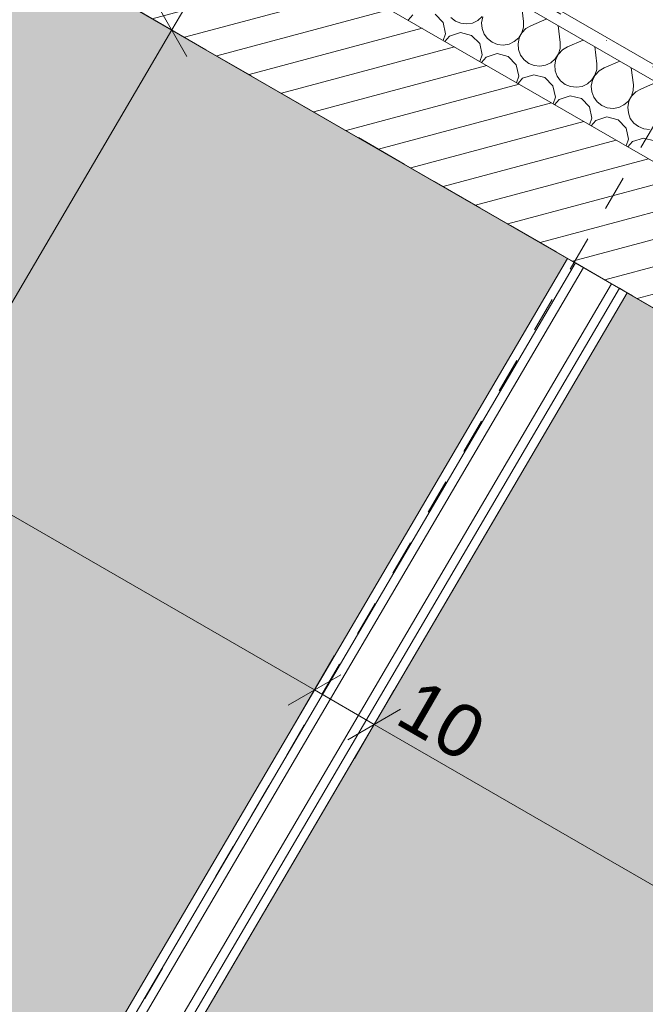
# Model space of a CAD drawing. Header units: millimetres. Extents: x -95266 to 45774, y -33242 to 22435.
# Tile 78 of 88: x -60803 to -59914, y 11241 to 12641. Entities that reach past the tile are written whole.
import ezdxf
from ezdxf.enums import TextEntityAlignment as Align

# ---------------------------------------------------------------- set-up
doc = ezdxf.new("R2010")
doc.units = ezdxf.units.MM
doc.header["$MEASUREMENT"] = 0
for name, pattern in [('! URB Limite propriété', [300, 150, -75, 0, -75]), ('TIRET 2', [100, 50, -50]), ('Tirets petits', [125, 75, -50])]:
    doc.linetypes.add(name, pattern=pattern)
for name, color, linetype in [('01-STR_Dalles.ARCHI', 7, 'Continuous'), ('01-STR_Murs extérieurs.ARCHI', 7, 'Continuous'), ('03-SURFACE _ Utile.ARCHI', 7, 'Continuous'), ('04-SOE_Cloisons .ARCHI', 7, 'Continuous'), ('04-SOE_Faux Plafond.ARCHI', 7, 'Continuous'), ('04-SOE_Revetement de sol.ARCHI', 7, 'Continuous'), ('05-INF _ COTATIONS.ARCHI', 7, 'Continuous'), ('05-INF _ Sécurité CF.ARCHI', 7, 'Continuous'), ('Marques de Zone Archicad', 7, 'Continuous'), ('Nouveau_07-VRD_Terrain EDL_Parcelle.ARCHI', 7, 'Continuous')]:
    doc.layers.add(name, color=color, linetype=linetype)
doc.styles.add('STYLE_GENERE_1', font='arial.ttf')
doc.styles.add('STYLE_GENERE_2', font='arial.ttf')
doc.dimstyles.new('STYLE_GENERE__1', dxfattribs={"dimtxt": 75, "dimasz": 57, "dimexe": 0.18, "dimexo": 50, "dimgap": 0, "dimtad": 1, "dimlfac": 0.001, "dimzin": 0, "dimdsep": 46, "dimtxsty": 'STYLE_GENERE_1', "dimblk": 'ARROWHEAD_2', "dimblk1": 'ARROWHEAD_2', "dimblk2": 'ARROWHEAD_2', "dimcen": 0.09, "dimclrd": 256, "dimclre": 256, "dimclrt": 256, "dimazin": 0, "dimtfac": 1, "dimtdec": 4, "dimtmove": 0, "dimatfit": 3, "dimfxl": 0, "dimtolj": 1, "dimtzin": 0, "dimarcsym": 0})

# ---------------------------------------------------------------- blocks, each defined once
blk = doc.blocks.new('Dalle_1_2', base_point=(-76490.4, 21808.4))
at = {"layer": '01-STR_Dalles.ARCHI', "color": 7, "linetype": 'Continuous', "lineweight": 5, "flags": 128}
blk.add_lwpolyline([(-76490.4, 21808.4), (-87291.7, 4437.9), (-82006.1, 1387.3), (-82425.9, 539.4), (-77581.8, -2296.9), (-72433.7, 6489), (-56478, -2855), (-54056.4, -4268.9), (-54717.7, -5397.6), (-55839.4, -4740.4), (-56513, -5890.1), (-48741.5, -10399.6), (-47429.1, -8161.6), (-44547, -9851.7), (-45759.6, -11920.3), (-44179.8, -12831.6), (-42533.9, -10035.9), (-41442, -10665.3), (-36023.4, -1555.2)], close=True, dxfattribs=at)
blk = doc.blocks.new('SRU _ PAP__21_2', base_point=(-58464.1, 8296.3))
at = {"layer": '03-SURFACE _ Utile.ARCHI', "linetype": 'Continuous', "lineweight": 0, "true_color": 0xc9e2e0}
h = blk.add_hatch(color=254, dxfattribs=at)
h.paths.add_polyline_path([(-59939.5, 12252.7), (-62969.6, 7081.5), (-61334.5, 6124), (-61334.8, 6123.5), (-59172.3, 4857.1), (-58015.2, 4179.4), (-57409.1, 5213.8), (-57689.5, 5378.1), (-57487.3, 5723.2), (-57357.2, 5941.9), (-57013.5, 5737.5), (-57142.8, 5520), (-57382.3, 5111.2), (-53234.8, 2680.9), (-50739.1, 6940.9)])
h.paths.add_polyline_path([(-62003.5, 7905.9), (-61801.3, 8251), (-61456.2, 8048.8), (-61658.4, 7703.6)], flags=0)
at = {"layer": 'Marques de Zone Archicad', "color": 7, "lineweight": 5}
for tag, height, style, p in [('ROOM_NAME', 125, 'STYLE_GENERE_2', (-57207.6, 7326.5)), ('measuredAreaCode', 100, 'STYLE_GENERE_1', (-57325.5, 7128)), ('DUMMY_862', 100, 'STYLE_GENERE_1', (-57423.7, 6957.9)), ('DUMMY_861', 125, 'STYLE_GENERE_2', (-56476.2, 6932.7)), ('DUMMY_863', 100, 'STYLE_GENERE_1', (-57153, 6801.7)), ('DUMMY_864', 100, 'STYLE_GENERE_1', (-57521.9, 6787.8)), ('titleZoneLevel', 100, 'STYLE_GENERE_1', (-57620.1, 6617.7)), ('DUMMY_865', 100, 'STYLE_GENERE_1', (-57185.2, 6593.4))]:
    blk.add_attdef(tag, text='', height=height, rotation=329.9997, dxfattribs=dict(at, style=style)).set_placement(p, align=Align.TOP_LEFT)
blk = doc.blocks.new('Bureau nomade individuel SA Ti__22_2', base_point=(-63600.3, 10991.5))
at = {"layer": '03-SURFACE _ Utile.ARCHI', "linetype": 'Continuous', "lineweight": 0, "true_color": 0xdeedec}
blk.add_hatch(color=254, dxfattribs=at).paths.add_polyline_path([(-60024.4, 12301.7), (-62997.1, 14018), (-65381.5, 9888.2), (-65662.9, 10050.6), (-66256.2, 9033.9), (-63042.5, 7150.9)])
at = {"layer": 'Marques de Zone Archicad', "color": 7, "lineweight": 5}
for tag, height, style, p in [('ROOM_NAME', 125, 'STYLE_GENERE_2', (-63640.4, 11893.4)), ('measuredAreaCode', 100, 'STYLE_GENERE_1', (-64052.9, 11184.6)), ('DUMMY_862', 100, 'STYLE_GENERE_1', (-64151.2, 11014.5)), ('DUMMY_863', 100, 'STYLE_GENERE_1', (-63880.5, 10858.3)), ('DUMMY_864', 100, 'STYLE_GENERE_1', (-64249.4, 10844.4)), ('titleZoneLevel', 100, 'STYLE_GENERE_1', (-64347.6, 10674.3)), ('DUMMY_865', 100, 'STYLE_GENERE_1', (-63912.7, 10650)), ('DUMMY_861', 125, 'STYLE_GENERE_2', (-61371.9, 10612.2))]:
    blk.add_attdef(tag, text='', height=height, rotation=329.9997, dxfattribs=dict(at, style=style)).set_placement(p, align=Align.TOP_LEFT)
blk = doc.blocks.new('Dalle_8_2', base_point=(-87291.7, 4437.9))
at = {"layer": '04-SOE_Faux Plafond.ARCHI', "color": 252, "linetype": 'Tirets petits', "lineweight": 5, "flags": 128}
blk.add_lwpolyline([(-87291.7, 4437.9), (-76490.4, 21808.4), (-36023.4, -1555.2), (-39411.7, -7251.8), (-41500.3, -6028), (-43890.9, -4627.3), (-44756.4, -6104.4), (-53251, -1126.9), (-52156.1, 745.7), (-53422.7, 1487.9), (-53460.6, 1423.2), (-53841, 1646.1), (-57988.5, 4076.8), (-57988.2, 4077.3), (-63007.5, 7016.8), (-62958, 7101.4), (-66320.9, 9071.9), (-66373.3, 8982.4), (-70933.1, 11661), (-70035.8, 13192.4), (-72449.2, 14601.8), (-72270.4, 14906.9), (-74211.7, 16044.4), (-75399.8, 14016.8), (-76572.4, 14703.9), (-78078.4, 12133.6), (-80174.3, 8556.8), (-78961.8, 7856.7), (-78041.3, 9427.6), (-72585.2, 6230.6), (-77581.8, -2296.9), (-82427.2, 536.8), (-82006.1, 1387.3)], close=True, dxfattribs=at)
blk = doc.blocks.new('Dalle_16_2', base_point=(-87291.7, 4437.9))
at = {"layer": '04-SOE_Revetement de sol.ARCHI', "color": 7, "linetype": 'Continuous', "lineweight": 5, "flags": 128}
blk.add_lwpolyline([(-87291.7, 4437.9), (-76490.4, 21808.4), (-50739, 6940.8)], dxfattribs=at)
blk = doc.blocks.new('Mur_22_2', base_point=(-63007.5, 7016.8))
at = {"layer": '04-SOE_Cloisons .ARCHI', "color": 7, "linetype": 'Continuous', "lineweight": 5}
for p, q in [((-63031.3, 7144.3), (-60013.1, 12295.2)), ((-63026.6, 7126.6), (-60001.9, 12288.7)), ((-62993.5, 7092.1), (-59962, 12265.7)), ((-63005.6, 7045.8), (-59950.8, 12259.2))]:
    blk.add_line(p, q, dxfattribs=at)
at = {"layer": '04-SOE_Cloisons .ARCHI', "color": 7, "linetype": 'Continuous', "lineweight": 5, "flags": 128}
for points in [[(-60024.4, 12301.7), (-63042.5, 7150.9)], [(-60013.1, 12295.2), (-60024.4, 12301.7)], [(-60001.9, 12288.7), (-60013.1, 12295.2)], [(-59962, 12265.7), (-60001.9, 12288.7)], [(-59950.8, 12259.2), (-59962, 12265.7)], [(-63007.5, 7016.8), (-59939.5, 12252.7)], [(-59939.5, 12252.7), (-59950.8, 12259.2)]]:
    blk.add_lwpolyline(points, dxfattribs=at)
blk = doc.blocks.new('*X312')
at = {"layer": '01-STR_Murs extérieurs.ARCHI', "color": 7, "linetype": 'Continuous', "lineweight": 5}
for p, q in [((-60089.7, 12662.8), (-60086.8, 12638.5)), ((-60244.1, 12647.8), (-60250.6, 12640.2)), ((-60201.1, 12637), (-60212.5, 12648.8)), ((-60190.1, 12644), (-60183.5, 12639)), ((-60152, 12639.9), (-60145.8, 12645.4)), ((-60144.9, 12644.9), (-60146.5, 12636.7)), ((-60054, 12642.1), (-60076.4, 12632.5)), ((-60197.6, 12621), (-60201.1, 12637)), ((-60183.5, 12639), (-60175.9, 12635.9)), ((-60175.9, 12635.9), (-60167.6, 12635)), ((-60167.6, 12635), (-60159.5, 12636.3)), ((-60159.5, 12636.3), (-60152, 12639.9)), ((-60146.5, 12636.7), (-60145.9, 12628.5)), ((-60145.9, 12628.5), (-60143, 12620.7)), ((-60089.4, 12622.3), (-60087, 12630.3)), ((-60083.5, 12628.3), (-60089.2, 12622.2)), ((-60087, 12630.3), (-60086.8, 12638.5)), ((-60076.4, 12632.5), (-60083.5, 12628.3)), ((-60037.8, 12632.8), (-60034.8, 12608.5)), ((-60200.9, 12611.5), (-60197.6, 12621)), ((-60192.1, 12617.8), (-60198.7, 12610.2)), ((-60176.5, 12622.8), (-60192.1, 12617.8)), ((-60160.6, 12618.8), (-60176.5, 12622.8)), ((-60149.1, 12607), (-60160.6, 12618.8)), ((-60143, 12620.7), (-60138.1, 12614.1)), ((-60138.1, 12614.1), (-60131.6, 12609)), ((-60100.1, 12609.9), (-60093.8, 12615.4)), ((-60092.9, 12614.9), (-60094.6, 12606.7)), ((-60093.8, 12615.4), (-60089.4, 12622.3)), ((-60089.2, 12622.2), (-60092.9, 12614.9)), ((-60002, 12612.1), (-60024.4, 12602.5)), ((-60145.6, 12591), (-60149.1, 12607)), ((-60131.6, 12609), (-60123.9, 12605.9)), ((-60123.9, 12605.9), (-60115.7, 12605)), ((-60115.7, 12605), (-60107.5, 12606.3)), ((-60107.5, 12606.3), (-60100.1, 12609.9)), ((-60094.6, 12606.7), (-60093.9, 12598.5)), ((-60093.9, 12598.5), (-60091, 12590.7)), ((-60037.4, 12592.3), (-60035, 12600.3)), ((-60031.5, 12598.3), (-60037.2, 12592.2)), ((-60035, 12600.3), (-60034.8, 12608.5)), ((-60024.4, 12602.5), (-60031.5, 12598.3)), ((-59985.8, 12602.8), (-59982.9, 12578.5)), ((-60148.9, 12581.5), (-60145.6, 12591)), ((-60140.1, 12587.8), (-60146.7, 12580.2)), ((-60124.5, 12592.8), (-60140.1, 12587.8)), ((-60108.6, 12588.8), (-60124.5, 12592.8)), ((-60097.2, 12577), (-60108.6, 12588.8)), ((-60091, 12590.7), (-60086.2, 12584.1)), ((-60086.2, 12584.1), (-60079.6, 12579)), ((-60048.1, 12579.9), (-60041.9, 12585.4)), ((-60041, 12584.9), (-60042.6, 12576.7)), ((-60041.9, 12585.4), (-60037.4, 12592.3)), ((-60037.2, 12592.2), (-60041, 12584.9)), ((-60093.7, 12561), (-60097.2, 12577)), ((-60079.6, 12579), (-60072, 12575.9)), ((-60072, 12575.9), (-60063.7, 12575)), ((-60063.7, 12575), (-60055.6, 12576.3)), ((-60055.6, 12576.3), (-60048.1, 12579.9)), ((-60042.6, 12576.7), (-60042, 12568.5)), ((-59985.4, 12562.3), (-59983, 12570.3)), ((-59983, 12570.3), (-59982.9, 12578.5)), ((-59972.5, 12572.5), (-59979.6, 12568.3)), ((-59950, 12582.1), (-59972.5, 12572.5)), ((-59933.8, 12572.8), (-59930.9, 12548.5)), ((-60097, 12551.5), (-60093.7, 12561)), ((-60088.2, 12557.8), (-60094.7, 12550.2)), ((-60072.5, 12562.8), (-60088.2, 12557.8)), ((-60056.6, 12558.8), (-60072.5, 12562.8)), ((-60045.2, 12547), (-60056.6, 12558.8)), ((-60042, 12568.5), (-60039.1, 12560.7)), ((-60039.1, 12560.7), (-60034.2, 12554.1)), ((-59989.9, 12555.4), (-59985.4, 12562.3)), ((-59985.2, 12562.2), (-59989, 12554.9)), ((-59979.6, 12568.3), (-59985.2, 12562.2)), ((-60041.7, 12531), (-60045.2, 12547)), ((-60034.2, 12554.1), (-60027.7, 12549)), ((-60027.7, 12549), (-60020, 12545.9)), ((-60020, 12545.9), (-60011.8, 12545)), ((-60011.8, 12545), (-60003.6, 12546.3)), ((-60003.6, 12546.3), (-59996.1, 12549.9)), ((-59996.1, 12549.9), (-59989.9, 12555.4)), ((-59989, 12554.9), (-59990.6, 12546.7)), ((-59990.6, 12546.7), (-59990, 12538.5)), ((-59931.1, 12540.3), (-59930.9, 12548.5)), ((-59920.5, 12542.5), (-59927.6, 12538.3)), ((-59898.1, 12552.1), (-59920.5, 12542.5)), ((-60045, 12521.5), (-60041.7, 12531)), ((-60020.6, 12532.8), (-60036.2, 12527.8)), ((-60004.7, 12528.8), (-60020.6, 12532.8)), ((-59993.3, 12517), (-60004.7, 12528.8)), ((-59990, 12538.5), (-59987.1, 12530.7)), ((-59987.1, 12530.7), (-59982.2, 12524.1)), ((-59938, 12525.4), (-59933.5, 12532.3)), ((-59933.3, 12532.2), (-59937.1, 12524.9)), ((-59933.5, 12532.3), (-59931.1, 12540.3)), ((-59927.6, 12538.3), (-59933.3, 12532.2)), ((-60036.2, 12527.8), (-60042.8, 12520.2)), ((-59989.7, 12501), (-59993.3, 12517)), ((-59982.2, 12524.1), (-59975.7, 12519)), ((-59975.7, 12519), (-59968, 12515.9)), ((-59968, 12515.9), (-59959.8, 12515)), ((-59959.8, 12515), (-59951.6, 12516.3)), ((-59951.6, 12516.3), (-59944.2, 12519.9)), ((-59944.2, 12519.9), (-59938, 12525.4)), ((-59937.1, 12524.9), (-59938.7, 12516.7)), ((-59938.7, 12516.7), (-59938, 12508.5)), ((-59993.1, 12491.5), (-59989.7, 12501)), ((-59968.6, 12502.8), (-59984.3, 12497.8)), ((-59952.7, 12498.8), (-59968.6, 12502.8)), ((-59938, 12508.5), (-59935.2, 12500.7)), ((-59935.2, 12500.7), (-59930.3, 12494.1)), ((-59984.3, 12497.8), (-59990.8, 12490.2)), ((-59941.3, 12487), (-59952.7, 12498.8)), ((-59937.8, 12471), (-59941.3, 12487)), ((-59930.3, 12494.1), (-59923.7, 12489)), ((-59923.7, 12489), (-59916.1, 12485.9)), ((-59916.7, 12472.8), (-59932.3, 12467.8)), ((-59900.8, 12468.8), (-59916.7, 12472.8)), ((-59916.1, 12485.9), (-59907.8, 12485)), ((-59941.1, 12461.5), (-59937.8, 12471)), ((-59932.3, 12467.8), (-59938.8, 12460.2))]:
    blk.add_line(p, q, dxfattribs=at)
blk = doc.blocks.new('Mur_80_2', base_point=(-76490.4, 21808.4))
at = {"layer": '01-STR_Murs extérieurs.ARCHI', "linetype": 'Continuous', "lineweight": 0, "true_color": 0x000000}
h = blk.add_hatch(dxfattribs=at)
h.set_pattern_fill('Hachure_simple_0002', color=18, style=0, pattern_type=2)
h.set_pattern_definition([(195.00011, (0, 0), (-9.705784, 36.2222), [])])
h.paths.add_polyline_path([(-60787.4, 12742.3), (-59316.9, 11893.3), (-59226.9, 12049.2), (-60697.4, 12898.1)])
at = {"layer": '01-STR_Murs extérieurs.ARCHI', "color": 7, "linetype": 'Continuous', "lineweight": 5}
for p, q in [((-59176.9, 12135.8), (-60647.4, 12984.7)), ((-59226.9, 12049.2), (-60697.4, 12898.1))]:
    blk.add_line(p, q, dxfattribs=at)
at = {"layer": '01-STR_Murs extérieurs.ARCHI', "color": 7, "linetype": 'Continuous', "lineweight": 5, "flags": 128}
for points in [[(-59166.9, 12153.1), (-60637.4, 13002.1)], [(-60787.4, 12742.3), (-59316.9, 11893.3)]]:
    blk.add_lwpolyline(points, dxfattribs=at)
at = {"layer": '01-STR_Murs extérieurs.ARCHI', "color": 7, "lineweight": 5}
blk.add_blockref('*X312', (0, 0), dxfattribs=at)
blk = doc.blocks.new('*D751')
at = {"layer": '05-INF _ COTATIONS.ARCHI', "color": 251, "linetype": 'Continuous', "lineweight": 5, "true_color": 0x666666}
for p, q in [((-60635.3, 12654.8), (-60538.2, 12598)), ((-60565.3, 12588.8), (-60608.2, 12664.1)), ((-60568.2, 12658.1), (-60586.8, 12626.4)), ((-60586.8, 12626.4), (-63602.7, 7479.2)), ((-63581.3, 7441.6), (-63624.2, 7516.8)), ((-63651.3, 7507.6), (-63554.2, 7450.8))]:
    blk.add_line(p, q, dxfattribs=at)
at = {"layer": '05-INF _ COTATIONS.ARCHI', "color": 251, "lineweight": 5, "true_color": 0x666666, "char_height": 75, "attachment_point": 7, "rotation": 59.632, "style": 'STYLE_GENERE_1'}
for s, insert in [('\\A1;{\\pql;\\fArial|b0|i0|c0|p0;\\W1.000000;5,97}', (-62129.4, 10023.4)), ('\\A1;{\\pql;\\fArial|b0|i0|c0|p0;\\W1.000000;10}', (-63604.7, 7505.5))]:
    blk.add_mtext(s, dxfattribs=dict(at, insert=insert))
blk = doc.blocks.new('ARROWHEAD_2')
at = {"color": 0, "linetype": 'Continuous', "lineweight": 0}
for p, q in [((-0.378, -0.655), (0.378, 0.655)), ((0, 0), (-1, 0))]:
    blk.add_line(p, q, dxfattribs=at)
blk = doc.blocks.new('*D752')
at = {"layer": '05-INF _ COTATIONS.ARCHI', "color": 251, "linetype": 'Continuous', "lineweight": 5, "true_color": 0x666666}
for p, q in [((-60586.8, 12626.4), (-63602.7, 7479.2)), ((-63581.3, 7441.6), (-63624.2, 7516.8)), ((-63651.3, 7507.6), (-63554.2, 7450.8)), ((-63602.7, 7479.2), (-63652.3, 7394.6)), ((-63700.8, 7423.1), (-63603.8, 7366.2)), ((-63673.7, 7432.3), (-63630.9, 7357)), ((-63652.3, 7394.6), (-63670.8, 7363))]:
    blk.add_line(p, q, dxfattribs=at)
blk = doc.blocks.new('*D785')
at = {"layer": '05-INF _ COTATIONS.ARCHI', "color": 251, "linetype": 'Continuous', "lineweight": 5, "true_color": 0x666666}
for p, q in [((-60271, 11687.8), (-60327.2, 11590.3)), ((-60336.6, 11617.4), (-60261.6, 11660.7)), ((-51094.7, 6324.9), (-60299.1, 11639.1)), ((-51066.6, 6373.6), (-51122.8, 6276.2)), ((-51132.2, 6303.3), (-51057.2, 6346.6)), ((-50712.5, 6104.2), (-51094.7, 6324.9))]:
    blk.add_line(p, q, dxfattribs=at)
at = {"layer": '05-INF _ COTATIONS.ARCHI', "color": 251, "lineweight": 5, "true_color": 0x666666, "char_height": 75, "attachment_point": 7, "rotation": 330.0001, "style": 'STYLE_GENERE_1'}
for s, insert in [('\\A1;{\\pql;\\fArial|b0|i0|c0|p0;\\W1.000000;10}', (-60272.8, 11641.2)), ('\\A1;{\\pql;\\fArial|b0|i0|c0|p0;\\W1.000000;10,63}', (-55751.3, 9030.7))]:
    blk.add_mtext(s, dxfattribs=dict(at, insert=insert))
blk = doc.blocks.new('*D786')
at = {"layer": '05-INF _ COTATIONS.ARCHI', "color": 251, "linetype": 'Continuous', "lineweight": 5, "true_color": 0x666666}
for p, q in [((-60355.9, 11736.8), (-60412.1, 11639.3)), ((-60421.5, 11666.4), (-60346.5, 11709.7)), ((-60299.1, 11639.1), (-60384, 11688.1)), ((-60271, 11687.8), (-60327.2, 11590.3)), ((-60336.6, 11617.4), (-60261.6, 11660.7))]:
    blk.add_line(p, q, dxfattribs=at)
blk = doc.blocks.new('*D787')
at = {"layer": '05-INF _ COTATIONS.ARCHI', "color": 251, "linetype": 'Continuous', "lineweight": 5, "true_color": 0x666666}
for p, q in [((-63390.2, 13380.4), (-63315.2, 13423.7)), ((-60384, 11688.1), (-63352.7, 13402.1)), ((-60355.9, 11736.8), (-60412.1, 11639.3)), ((-60421.5, 11666.4), (-60346.5, 11709.7)), ((-60299.1, 11639.1), (-60384, 11688.1))]:
    blk.add_line(p, q, dxfattribs=at)
at = {"layer": '05-INF _ COTATIONS.ARCHI', "color": 251, "lineweight": 5, "true_color": 0x666666, "char_height": 75, "attachment_point": 7, "rotation": 330.0001, "style": 'STYLE_GENERE_1'}
for s, insert in [('\\A1;{\\pql;\\fArial|b0|i0|c0|p0;\\W1.000000;7}', (-63326.5, 13404.2)), ('\\A1;{\\pql;\\fArial|b0|i0|c0|p0;\\W1.000000;3,43}', (-61922.8, 12593.8))]:
    blk.add_mtext(s, dxfattribs=dict(at, insert=insert))
blk = doc.blocks.new('*D788')
at = {"layer": '05-INF _ COTATIONS.ARCHI', "color": 251, "linetype": 'Continuous', "lineweight": 5, "true_color": 0x666666}
for p, q in [((-63389.6, 13488.3), (-63445.8, 13390.8)), ((-63455.2, 13417.9), (-63380.2, 13461.2)), ((-63352.7, 13402.1), (-63417.7, 13439.6)), ((-63324.6, 13450.8), (-63380.9, 13353.3)), ((-63390.2, 13380.4), (-63315.2, 13423.7)), ((-60384, 11688.1), (-63352.7, 13402.1))]:
    blk.add_line(p, q, dxfattribs=at)

msp = doc.modelspace()

# ---------------------------------------------------------------- linework, layer by layer
at = {"layer": '03-SURFACE _ Utile.ARCHI', "color": 254, "linetype": 'Continuous', "lineweight": 0, "true_color": 0xdeedec, "flags": 128}
msp.add_lwpolyline([(-60024.399, 12301.747), (-62997.108, 14018.033), (-65381.521, 9888.155), (-65662.862, 10050.589), (-66256.185, 9033.906), (-63042.501, 7150.922)], close=True, dxfattribs=at)
at = {"layer": '03-SURFACE _ Utile.ARCHI', "color": 254, "linetype": 'Continuous', "lineweight": 0, "true_color": 0xc9e2e0, "flags": 128}
msp.add_lwpolyline([(-59939.526, 12252.746), (-62969.574, 7081.534), (-61334.528, 6123.985), (-61334.817, 6123.491), (-59172.343, 4857.059), (-58015.231, 4179.408), (-57409.135, 5213.797), (-57689.537, 5378.097), (-57487.319, 5723.208), (-57357.222, 5941.941), (-57013.451, 5737.471), (-57142.807, 5519.972), (-57382.339, 5111.177), (-53234.761, 2680.922), (-50739.078, 6940.888)], close=True, dxfattribs=at)
at = {"layer": '05-INF _ Sécurité CF.ARCHI', "color": 1, "linetype": 'TIRET 2', "lineweight": 15, "flags": 128}
msp.add_lwpolyline([(-59089.184, 13884.599), (-63043.237, 7101.332), (-66339.641, 9004.533), (-71169.433, 772.069)], dxfattribs=at)
at = {"layer": 'Nouveau_07-VRD_Terrain EDL_Parcelle.ARCHI', "color": 1, "linetype": '! URB Limite propriété', "lineweight": 15, "flags": 128}
msp.add_lwpolyline([(-35611.784, -1469.507), (-64205.128, 15060.585), (-77016.379, 22434.535)], dxfattribs=at)

# ---------------------------------------------------------------- block references
at = {"layer": '01-STR_Dalles.ARCHI', "color": 7, "linetype": 'Continuous', "lineweight": 5}
msp.add_blockref('Dalle_1_2', (-76490.431, 21808.373), dxfattribs=at)
at = {"layer": '01-STR_Murs extérieurs.ARCHI', "color": 7, "lineweight": 5}
msp.add_blockref('Mur_80_2', (-76490.431, 21808.373), dxfattribs=at)
at = {"layer": '03-SURFACE _ Utile.ARCHI', "color": 7, "linetype": 'Continuous', "lineweight": 5}
for name, p in [('Bureau nomade individuel SA Ti__22_2', (-63600.28, 10991.516)), ('SRU _ PAP__21_2', (-58464.07, 8296.259))]:
    msp.add_blockref(name, p, dxfattribs=at)
at = {"layer": '04-SOE_Cloisons .ARCHI', "color": 7, "lineweight": 5}
msp.add_blockref('Mur_22_2', (-63007.491, 7016.824), dxfattribs=at)
at = {"layer": '04-SOE_Faux Plafond.ARCHI', "color": 252, "linetype": 'Tirets petits', "lineweight": 5}
msp.add_blockref('Dalle_8_2', (-87291.697, 4437.903), dxfattribs=at)
at = {"layer": '04-SOE_Revetement de sol.ARCHI', "color": 7, "linetype": 'Continuous', "lineweight": 5}
msp.add_blockref('Dalle_16_2', (-87291.697, 4437.903), dxfattribs=at)

# ---------------------------------------------------------------- dimensions: what is measured, and where the dimension line sits
at = {"layer": '05-INF _ COTATIONS.ARCHI', "color": 251, "linetype": 'Continuous', "lineweight": 5, "true_color": 0x666666}
for base, p1, p2, angle, picture, middle, turn in [((-63417.694, 13439.555), (-62997.108, 14018.033), (-63062.059, 14055.534), 150.00011, '*D788', (-63283.005, 13422.414), 330.00011), ((-63352.742, 13402.055), (-60383.99, 11688.053), (-62997.108, 14018.033), 150.00011, '*D787', (-61819.945, 12577.72), 330.00011), ((-63602.743, 7479.193), (-60587.669, 12626.95), (-64681.686, 8111.395), 239.63202, '*D751', (-62112.642, 10126.111), 59.63202), ((-63652.287, 7394.639), (-64681.686, 8111.395), (-63652.287, 7394.639), 239.63202, '*D752', (-63608.226, 7573.682), 59.63202), ((-60383.99, 11688.053), (-60299.118, 11639.052), (-60383.99, 11688.053), 150.00011, '*D786', (-60204.666, 11645.142), 330.00011), ((-60299.118, 11639.052), (-50739.078, 6940.888), (-60299.118, 11639.052), 150.00011, '*D785', (-55623.779, 9000.377), 330.00011)]:
    dim = msp.add_linear_dim(base=base, p1=p1, p2=p2, angle=angle, dimstyle='STYLE_GENERE__1', dxfattribs=at)
    dim.commit()
    dim.dimension.update_dxf_attribs({"geometry": picture, "text_midpoint": middle, "dimtype": 160, "text_rotation": turn})

doc.saveas('drawing.dxf')
